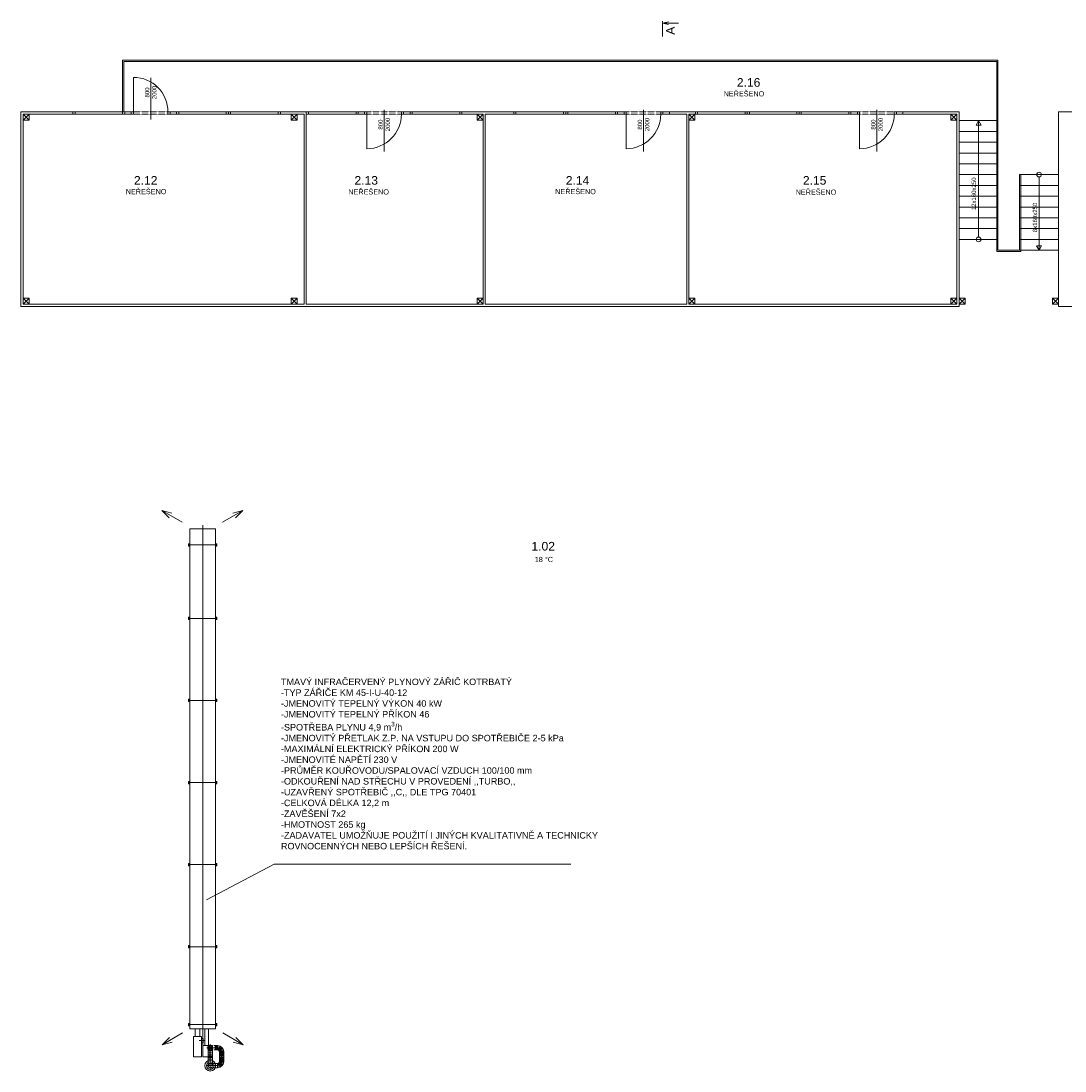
# Model space of a CAD drawing. Header units: millimetres. Extents: x 0 to 1216358, y -266558 to 2852.
# Tile 74 of 76: x 1105709 to 1129859, y -132490 to -108192. Entities that reach past the tile are written whole.
import ezdxf

# ---------------------------------------------------------------- set-up
doc = ezdxf.new("R2010")
doc.units = ezdxf.units.MM
doc.linetypes.add('DĚLICÍ2', pattern=[15.875, 6.35, -3.175, 0, -3.175, 0, -3.175])
doc.layers.get('0').update_dxf_attribs({"lineweight": 13})
for name, color, linetype, lineweight in [('1-UT-POPIS', 7, 'Continuous', 13), ('1VZT-POPIS', 7, 'Continuous', 13), ('St_plocha_místnosti', 250, 'Continuous', 18)]:
    doc.layers.add(name, color=color, linetype=linetype, lineweight=lineweight)
doc.styles.add('Andy', font='arial.ttf')
doc.styles.add('SPIRITTXTSTYLE1', font='arial.ttf')
doc.styles.get("Standard").update_dxf_attribs({"font": 'arial.ttf'})

# ---------------------------------------------------------------- blocks, each defined once
blk = doc.blocks.new('ASXAXSASXA')
for p, q in [((31730, -17558), (31458, -17087)), ((31458, -17087), (31489, -17202)), ((31458, -17087), (31543, -17171)), ((31489, -17202), (31520, -17317)), ((31543, -17171), (31627, -17256)), ((43550, -17549), (43822, -17078)), ((43738, -17163), (43654, -17247)), ((43822, -17078), (43738, -17163)), ((43791, -17193), (43760, -17308)), ((43822, -17078), (43791, -17193)), ((31885, -17714), (31885, -18314)), ((43455, -17714), (31885, -17714)), ((32228, -17686), (32228, -17714)), ((32228, -17686), (32282, -17686)), ((32282, -17686), (32282, -17714)), ((33928, -17686), (33928, -17714)), ((33928, -17686), (33982, -17686)), ((33982, -17686), (33982, -17714)), ((35828, -17686), (35828, -17714)), ((35828, -17686), (35882, -17686)), ((35882, -17686), (35882, -17714)), ((37728, -17686), (37728, -17714)), ((37728, -17686), (37782, -17686)), ((37782, -17686), (37782, -17714)), ((39628, -17686), (39628, -17714)), ((39628, -17686), (39682, -17686)), ((39682, -17686), (39682, -17714)), ((41528, -17686), (41528, -17714)), ((41528, -17686), (41582, -17686)), ((41582, -17686), (41582, -17714)), ((43328, -17686), (43328, -17714)), ((43328, -17686), (43382, -17686)), ((43382, -17686), (43382, -17714)), ((43455, -18314), (43455, -17714)), ((43843, -17877), (43455, -17877)), ((43843, -17961), (43455, -17961)), ((43831, -17839), (43963, -17839)), ((44105, -17784), (43843, -17784)), ((43843, -17784), (43843, -18014)), ((43897, -17905), (43897, -17773)), ((44105, -18014), (44105, -17784)), ((43455, -18077), (43635, -18077)), ((43455, -18191), (43635, -18191)), ((43635, -18038), (44105, -18038)), ((43635, -18038), (43635, -18224)), ((43677, -18038), (43677, -18004)), ((43677, -18004), (43777, -18004)), ((43727, -17983), (43727, -18093)), ((43777, -18004), (43777, -18038)), ((44105, -18014), (43843, -18014)), ((44105, -18038), (44105, -18224)), ((43455, -18314), (31885, -18314)), ((32228, -18341), (32228, -18314)), ((32228, -18341), (32282, -18341)), ((32282, -18341), (32282, -18314)), ((33928, -18341), (33928, -18314)), ((33928, -18341), (33982, -18341)), ((33982, -18341), (33982, -18314)), ((35828, -18341), (35828, -18314)), ((35828, -18341), (35882, -18341)), ((35882, -18341), (35882, -18314)), ((37728, -18341), (37728, -18314)), ((37728, -18341), (37782, -18341)), ((37782, -18341), (37782, -18314)), ((39628, -18341), (39628, -18314)), ((39628, -18341), (39682, -18341)), ((39682, -18341), (39682, -18314)), ((41528, -18341), (41528, -18314)), ((41528, -18341), (41582, -18341)), ((41582, -18341), (41582, -18314)), ((43328, -18341), (43328, -18314)), ((43328, -18341), (43382, -18341)), ((43382, -18341), (43382, -18314)), ((43635, -18224), (44105, -18224)), ((31730, -18487), (31458, -18958)), ((43550, -18478), (43822, -18949)), ((31458, -18958), (31489, -18843)), ((31458, -18958), (31543, -18873)), ((31489, -18843), (31520, -18728)), ((31543, -18873), (31627, -18789)), ((43738, -18865), (43654, -18780)), ((43822, -18949), (43738, -18865)), ((43791, -18834), (43760, -18719)), ((43822, -18949), (43791, -18834))]:
    blk.add_line(p, q)
at = {"lineweight": 15}
for p, q in [((32228, -17692), (32282, -17692)), ((33928, -17692), (33982, -17692)), ((35828, -17692), (35882, -17692)), ((37728, -17692), (37782, -17692)), ((39628, -17692), (39682, -17692)), ((41528, -17692), (41582, -17692)), ((43328, -17692), (43382, -17692)), ((32228, -18335), (32282, -18335)), ((33928, -18335), (33982, -18335)), ((35828, -18335), (35882, -18335)), ((37728, -18335), (37782, -18335)), ((39628, -18335), (39682, -18335)), ((41528, -18335), (41582, -18335)), ((43328, -18335), (43382, -18335))]:
    blk.add_line(p, q, dxfattribs=at)
at = {"lineweight": 15, "ltscale": 5}
for p, q in [((32255, -17714), (32255, -18314)), ((33955, -17714), (33955, -18314)), ((35855, -17714), (35855, -18314)), ((37755, -17714), (37755, -18314)), ((39655, -17714), (39655, -18314)), ((41555, -17714), (41555, -18314)), ((43355, -17714), (43355, -18314))]:
    blk.add_line(p, q, dxfattribs=at)
at = {"ltscale": 15}
blk.add_line((43843, -18014), (31796, -18014), dxfattribs=at)
blk.add_circle((43897, -17839), 60)
blk = doc.blocks.new('ASXAXAS')
for p, q in [((1079827, -139312), (1079672, -139312)), ((1079702, -139429), (1079702, -139395)), ((1079702, -139483), (1079702, -139429)), ((1079802, -139429), (1079702, -139429)), ((1079802, -139443), (1079702, -139443)), ((1079802, -139463), (1079702, -139463)), ((1079740, -139266), (1079740, -139360)), ((1079752, -139438), (1079752, -139386)), ((1079757, -139230), (1079757, -139394)), ((1079757, -139262), (1080165, -139262)), ((1079757, -139362), (1080165, -139362)), ((1079779, -139263), (1079779, -139362)), ((1079802, -139429), (1079802, -139395)), ((1079802, -139429), (1079802, -139483)), ((1079819, -139263), (1079819, -139363)), ((1080007, -139300), (1079837, -139300)), ((1079857, -139263), (1079857, -139363)), ((1079897, -139263), (1079897, -139363)), ((1079942, -139263), (1079942, -139363)), ((1079987, -139263), (1079987, -139363)), ((1080030, -139263), (1080030, -139363)), ((1080115, -139483), (1080115, -139313)), ((1080215, -139483), (1080215, -139313)), ((1079802, -139483), (1079702, -139483)), ((1079803, -139492), (1079707, -139514)), ((1079806, -139500), (1079716, -139544)), ((1079811, -139508), (1079733, -139570)), ((1079818, -139514), (1079755, -139592)), ((1079825, -139519), (1079782, -139609)), ((1079834, -139522), (1079811, -139619)), ((1079842, -139523), (1080075, -139523)), ((1079842, -139523), (1079842, -139623)), ((1079842, -139623), (1080075, -139623)), ((1079861, -139523), (1079861, -139623)), ((1079881, -139523), (1079881, -139623)), ((1079901, -139523), (1079901, -139623)), ((1079921, -139523), (1079921, -139623)), ((1079941, -139523), (1079941, -139623)), ((1079966, -139523), (1079966, -139623)), ((1079988, -139523), (1079988, -139623)), ((1080011, -139523), (1080011, -139623)), ((1080033, -139523), (1080033, -139623)), ((1080053, -139523), (1080053, -139623)), ((1080075, -139523), (1080075, -139623)), ((1080084, -139522), (1080106, -139619)), ((1080092, -139519), (1080136, -139609)), ((1080100, -139514), (1080162, -139592)), ((1080106, -139508), (1080184, -139570)), ((1080111, -139500), (1080201, -139544)), ((1080114, -139492), (1080211, -139514)), ((1080215, -139483), (1080115, -139483))]:
    blk.add_line(p, q)
at = {"ltscale": 2}
for p, q in [((1079752, -139483), (1079752, -139429)), ((1079827, -139312), (1080271, -139312)), ((1080165, -139232), (1080165, -139483)), ((1079842, -139573), (1080075, -139573))]:
    blk.add_line(p, q, dxfattribs=at)
for centre, radius in [((1080165, -139312), 125), ((1080165, -139312), 87.5), ((1079757, -139312), 50), ((1080165, -139312), 50)]:
    blk.add_circle(centre, radius)
for centre, radius, start, end in [((1079842, -139483), 140, 180, 270), ((1079842, -139483), 40, 180, 270), ((1080075, -139483), 40, 270, 0), ((1080075, -139483), 140, 270, 0)]:
    blk.add_arc(centre, radius, start, end)
for centre, start, end in [((1079842, -139483), 180, 270), ((1080075, -139483), 270, 0)]:
    blk.add_arc(centre, 90, start, end, dxfattribs=at)
blk = doc.blocks.new('X XZ X X ZX')
at = {"color": 8}
for p, q in [((1108059, -110297), (1108059, -109097)), ((1108059, -109097), (1127409, -109097)), ((1108089, -110297), (1108089, -109127)), ((1108089, -109127), (1127409, -109127)), ((1127409, -109097), (1128309, -109097)), ((1127409, -109127), (1128279, -109127)), ((1128279, -109127), (1128279, -113527)), ((1128309, -109097), (1128309, -113497)), ((1108709, -110470), (1108709, -109504)), ((1105709, -110297), (1105888, -110297)), ((1105709, -114797), (1105709, -110297)), ((1105888, -110297), (1106909, -110297)), ((1106909, -110347), (1106909, -110297)), ((1112309, -110297), (1111709, -110297)), ((1111709, -110347), (1111709, -110297)), ((1112309, -110347), (1112309, -110297)), ((1114109, -111213), (1114109, -110247)), ((1117109, -110297), (1115909, -110297)), ((1115909, -110347), (1115909, -110297)), ((1117109, -110347), (1117109, -110297)), ((1120109, -111213), (1120109, -110247)), ((1121309, -110297), (1120709, -110297)), ((1120709, -110347), (1120709, -110297)), ((1121309, -110347), (1121309, -110297)), ((1125509, -111213), (1125509, -110247)), ((1126109, -110347), (1126109, -110297)), ((1127409, -110297), (1126109, -110297)), ((1127409, -114797), (1127409, -110297)), ((1105759, -110347), (1105888, -110347)), ((1105759, -114747), (1105759, -110347)), ((1105888, -110347), (1106909, -110347)), ((1111709, -110347), (1112259, -110347)), ((1112259, -110347), (1112259, -114747)), ((1112309, -110347), (1112309, -114747)), ((1115909, -110347), (1116399, -110347)), ((1116399, -110347), (1116399, -114747)), ((1116449, -110347), (1116449, -114747)), ((1116449, -110347), (1117109, -110347)), ((1120709, -110347), (1121109, -110347)), ((1121109, -110347), (1121109, -114747)), ((1121159, -110347), (1121159, -114747)), ((1121159, -110347), (1121309, -110347)), ((1127359, -110347), (1126109, -110347)), ((1127359, -111924), (1127359, -110347)), ((1127359, -114747), (1127359, -110347)), ((1127409, -110497), (1128309, -110497)), ((1127409, -110747), (1128309, -110747)), ((1127409, -110997), (1128309, -110997)), ((1127409, -111247), (1128309, -111247)), ((1127409, -111497), (1128309, -111497)), ((1127409, -111747), (1128309, -111747)), ((1129709, -111747), (1128809, -111747)), ((1128809, -113497), (1128809, -111747)), ((1128839, -113527), (1128839, -111747)), ((1129709, -114347), (1129709, -111747)), ((1127409, -111997), (1128309, -111997)), ((1129709, -111997), (1128809, -111997)), ((1127409, -112247), (1128309, -112247)), ((1129709, -112247), (1128809, -112247)), ((1127409, -112497), (1128309, -112497)), ((1129709, -112497), (1128809, -112497)), ((1127409, -112747), (1128309, -112747)), ((1129709, -112747), (1128809, -112747)), ((1127409, -112997), (1128309, -112997)), ((1129709, -112997), (1128809, -112997)), ((1127409, -113247), (1128309, -113247)), ((1129709, -113247), (1128809, -113247)), ((1128839, -113527), (1128279, -113527)), ((1129709, -113497), (1128309, -113497)), ((1105709, -114797), (1127409, -114797)), ((1105759, -114747), (1112259, -114747)), ((1112309, -114747), (1116399, -114747)), ((1116449, -114747), (1121109, -114747)), ((1121159, -114747), (1127359, -114747))]:
    blk.add_line(p, q, dxfattribs=at)
at = {"color": 8, "ltscale": 2}
for p, q in [((1108309, -110297), (1108309, -109497)), ((1105709, -110297), (1105709, -114797)), ((1108109, -110297), (1106909, -110297)), ((1106909, -110297), (1106909, -110347)), ((1106959, -110297), (1106909, -110297)), ((1106909, -110297), (1106909, -110347)), ((1106959, -110347), (1106959, -110297)), ((1108059, -110347), (1108059, -110297)), ((1108059, -110297), (1108109, -110297)), ((1108109, -110347), (1108109, -110297)), ((1108109, -110297), (1108259, -110297)), ((1108109, -110347), (1108109, -110297)), ((1108109, -110297), (1108109, -110347)), ((1108259, -110347), (1108259, -110297)), ((1108259, -110297), (1108309, -110297)), ((1108259, -110297), (1108259, -110347)), ((1108309, -110297), (1108309, -110347)), ((1109159, -110297), (1109109, -110297)), ((1109109, -110297), (1109109, -110347)), ((1109159, -110347), (1109159, -110297)), ((1109309, -110297), (1109159, -110297)), ((1109159, -110297), (1109159, -110347)), ((1109309, -110347), (1109309, -110297)), ((1110509, -110297), (1109309, -110297)), ((1109309, -110297), (1109309, -110347)), ((1109359, -110297), (1109309, -110297)), ((1109309, -110297), (1109309, -110347)), ((1109359, -110347), (1109359, -110297)), ((1110459, -110347), (1110459, -110297)), ((1110459, -110297), (1110509, -110297)), ((1111709, -110297), (1110509, -110297)), ((1110509, -110297), (1110509, -110347)), ((1110559, -110297), (1110509, -110297)), ((1110509, -110297), (1110509, -110347)), ((1110509, -110347), (1110509, -110297)), ((1110509, -110297), (1110509, -110347)), ((1110559, -110347), (1110559, -110297)), ((1111659, -110347), (1111659, -110297)), ((1111659, -110297), (1111709, -110297)), ((1111709, -110347), (1111709, -110297)), ((1111709, -110297), (1111709, -110347)), ((1113509, -110297), (1112309, -110297)), ((1112309, -110297), (1112309, -110347)), ((1112359, -110297), (1112309, -110297)), ((1112309, -110297), (1112309, -110347)), ((1112359, -110347), (1112359, -110297)), ((1113459, -110347), (1113459, -110297)), ((1113459, -110297), (1113509, -110297)), ((1113509, -110297), (1113509, -110347)), ((1113659, -110297), (1113509, -110297)), ((1113509, -110347), (1113509, -110297)), ((1113509, -110297), (1113509, -110347)), ((1113659, -110297), (1113659, -110347)), ((1113709, -110297), (1113659, -110297)), ((1113659, -110347), (1113659, -110297)), ((1113709, -110347), (1113709, -110297)), ((1114509, -110347), (1114509, -110297)), ((1114509, -110297), (1114559, -110297)), ((1114559, -110297), (1114559, -110347)), ((1114559, -110347), (1114559, -110297)), ((1114559, -110297), (1114709, -110297)), ((1114709, -110297), (1114709, -110347)), ((1115909, -110297), (1114709, -110297)), ((1114709, -110297), (1114709, -110347)), ((1114759, -110297), (1114709, -110297)), ((1114709, -110297), (1114709, -110347)), ((1114759, -110347), (1114759, -110297)), ((1115859, -110347), (1115859, -110297)), ((1115859, -110297), (1115909, -110297)), ((1115909, -110347), (1115909, -110297)), ((1115909, -110297), (1115909, -110347)), ((1118309, -110297), (1117109, -110297)), ((1117109, -110297), (1117109, -110347)), ((1117159, -110297), (1117109, -110297)), ((1117109, -110297), (1117109, -110347)), ((1117159, -110347), (1117159, -110297)), ((1118259, -110347), (1118259, -110297)), ((1118259, -110297), (1118309, -110297)), ((1118309, -110347), (1118309, -110297)), ((1118309, -110297), (1118309, -110347)), ((1119509, -110297), (1118309, -110297)), ((1118309, -110297), (1118309, -110347)), ((1118359, -110297), (1118309, -110297)), ((1118309, -110297), (1118309, -110347)), ((1118359, -110347), (1118359, -110297)), ((1119459, -110347), (1119459, -110297)), ((1119459, -110297), (1119509, -110297)), ((1119509, -110347), (1119509, -110297)), ((1119509, -110297), (1119509, -110347)), ((1119509, -110297), (1119509, -110347)), ((1119659, -110297), (1119509, -110297)), ((1119659, -110297), (1119659, -110347)), ((1119709, -110297), (1119659, -110297)), ((1119659, -110347), (1119659, -110297)), ((1119709, -110347), (1119709, -110297)), ((1120509, -110347), (1120509, -110297)), ((1120509, -110297), (1120559, -110297)), ((1120559, -110297), (1120559, -110347)), ((1120559, -110347), (1120559, -110297)), ((1120559, -110297), (1120709, -110297)), ((1120709, -110297), (1120709, -110347)), ((1122509, -110297), (1121309, -110297)), ((1121309, -110297), (1121309, -110347)), ((1121359, -110297), (1121309, -110297)), ((1121309, -110297), (1121309, -110347)), ((1121359, -110347), (1121359, -110297)), ((1122459, -110347), (1122459, -110297)), ((1122459, -110297), (1122509, -110297)), ((1122509, -110347), (1122509, -110297)), ((1122509, -110297), (1122509, -110347)), ((1123709, -110297), (1122509, -110297)), ((1122509, -110297), (1122509, -110347)), ((1122559, -110297), (1122509, -110297)), ((1122509, -110297), (1122509, -110347)), ((1122559, -110347), (1122559, -110297)), ((1123659, -110347), (1123659, -110297)), ((1123659, -110297), (1123709, -110297)), ((1123709, -110347), (1123709, -110297)), ((1123709, -110297), (1123709, -110347)), ((1124909, -110297), (1123709, -110297)), ((1123709, -110297), (1123709, -110347)), ((1123759, -110297), (1123709, -110297)), ((1123709, -110297), (1123709, -110347)), ((1123759, -110347), (1123759, -110297)), ((1124859, -110347), (1124859, -110297)), ((1124859, -110297), (1124909, -110297)), ((1124909, -110347), (1124909, -110297)), ((1124909, -110297), (1124909, -110347)), ((1124909, -110297), (1124909, -110347)), ((1125059, -110297), (1124909, -110297)), ((1125059, -110297), (1125059, -110347)), ((1125109, -110297), (1125059, -110297)), ((1125059, -110347), (1125059, -110297)), ((1125109, -110347), (1125109, -110297)), ((1125909, -110347), (1125909, -110297)), ((1125909, -110297), (1125959, -110297)), ((1125959, -110297), (1125959, -110347)), ((1125959, -110347), (1125959, -110297)), ((1125959, -110297), (1126109, -110297)), ((1126109, -110297), (1126109, -110347)), ((1131234, -110297), (1129709, -110297)), ((1129709, -114797), (1129709, -110297)), ((1105899, -110347), (1105759, -110347)), ((1105759, -110347), (1105759, -110487)), ((1105759, -110347), (1105899, -110487)), ((1105899, -110347), (1105759, -110487)), ((1105759, -110487), (1105899, -110487)), ((1105899, -110487), (1105899, -110347)), ((1106909, -110347), (1108109, -110347)), ((1106909, -110347), (1106959, -110347)), ((1108109, -110347), (1108059, -110347)), ((1108259, -110347), (1108109, -110347)), ((1108309, -110347), (1108259, -110347)), ((1109109, -110347), (1109159, -110347)), ((1109159, -110347), (1109309, -110347)), ((1109309, -110347), (1110509, -110347)), ((1109309, -110347), (1109359, -110347)), ((1110509, -110347), (1110459, -110347)), ((1110509, -110347), (1111709, -110347)), ((1110509, -110347), (1110559, -110347)), ((1111709, -110347), (1111659, -110347)), ((1112099, -110347), (1111959, -110347)), ((1111959, -110347), (1111959, -110487)), ((1111959, -110347), (1112099, -110487)), ((1112099, -110347), (1111959, -110487)), ((1111959, -110487), (1112099, -110487)), ((1112099, -110487), (1112099, -110347)), ((1112309, -110347), (1113509, -110347)), ((1112309, -110347), (1112359, -110347)), ((1113509, -110347), (1113459, -110347)), ((1113509, -110347), (1113659, -110347)), ((1113659, -110347), (1113709, -110347)), ((1113709, -110347), (1113709, -111147)), ((1114559, -110347), (1114509, -110347)), ((1114709, -110347), (1114559, -110347)), ((1114709, -110347), (1115909, -110347)), ((1114709, -110347), (1114759, -110347)), ((1115909, -110347), (1115859, -110347)), ((1116399, -110347), (1116259, -110347)), ((1116259, -110347), (1116259, -110487)), ((1116259, -110347), (1116399, -110487)), ((1116399, -110347), (1116259, -110487)), ((1116259, -110487), (1116399, -110487)), ((1116399, -110487), (1116399, -110347)), ((1117109, -110347), (1118309, -110347)), ((1117109, -110347), (1117159, -110347)), ((1118309, -110347), (1118259, -110347)), ((1118309, -110347), (1119509, -110347)), ((1118309, -110347), (1118359, -110347)), ((1119509, -110347), (1119459, -110347)), ((1119509, -110347), (1119659, -110347)), ((1119659, -110347), (1119709, -110347)), ((1119709, -110347), (1119709, -111147)), ((1120559, -110347), (1120509, -110347)), ((1120709, -110347), (1120559, -110347)), ((1121299, -110347), (1121159, -110347)), ((1121159, -110347), (1121159, -110487)), ((1121159, -110347), (1121299, -110487)), ((1121299, -110347), (1121159, -110487)), ((1121159, -110487), (1121299, -110487)), ((1121299, -110487), (1121299, -110347)), ((1121309, -110347), (1122509, -110347)), ((1121309, -110347), (1121359, -110347)), ((1122509, -110347), (1122459, -110347)), ((1122509, -110347), (1123709, -110347)), ((1122509, -110347), (1122559, -110347)), ((1123709, -110347), (1123659, -110347)), ((1123709, -110347), (1124909, -110347)), ((1123709, -110347), (1123759, -110347)), ((1124909, -110347), (1124859, -110347)), ((1124909, -110347), (1125059, -110347)), ((1125059, -110347), (1125109, -110347)), ((1125109, -110347), (1125109, -111147)), ((1125959, -110347), (1125909, -110347)), ((1126109, -110347), (1125959, -110347)), ((1127359, -110347), (1127219, -110347)), ((1127219, -110347), (1127219, -110487)), ((1127219, -110347), (1127359, -110487)), ((1127359, -110347), (1127219, -110487)), ((1127219, -110487), (1127359, -110487)), ((1127359, -110487), (1127359, -110347)), ((1127859, -110497), (1127801, -110599)), ((1127918, -110599), (1127859, -110497)), ((1127859, -113193), (1127859, -110497)), ((1127801, -110599), (1127918, -110599)), ((1129259, -111802), (1129259, -113497)), ((1129259, -113497), (1129201, -113396)), ((1129201, -113396), (1129318, -113396)), ((1129318, -113396), (1129259, -113497)), ((1105899, -114607), (1105759, -114607)), ((1105759, -114607), (1105759, -114747)), ((1105759, -114607), (1105899, -114747)), ((1105899, -114607), (1105759, -114747)), ((1105899, -114747), (1105899, -114607)), ((1112099, -114607), (1111959, -114607)), ((1111959, -114607), (1111959, -114747)), ((1111959, -114607), (1112099, -114747)), ((1112099, -114607), (1111959, -114747)), ((1112099, -114747), (1112099, -114607)), ((1116399, -114607), (1116259, -114607)), ((1116259, -114607), (1116259, -114747)), ((1116259, -114607), (1116399, -114747)), ((1116399, -114607), (1116259, -114747)), ((1116399, -114747), (1116399, -114607)), ((1121299, -114607), (1121159, -114607)), ((1121159, -114607), (1121159, -114747)), ((1121159, -114607), (1121299, -114747)), ((1121299, -114607), (1121159, -114747)), ((1121299, -114747), (1121299, -114607)), ((1127359, -114607), (1127219, -114607)), ((1127219, -114607), (1127219, -114747)), ((1127219, -114607), (1127359, -114747)), ((1127359, -114607), (1127219, -114747)), ((1127359, -114747), (1127359, -114607)), ((1127549, -114607), (1127409, -114607)), ((1127409, -114607), (1127409, -114747)), ((1127409, -114607), (1127549, -114747)), ((1127549, -114607), (1127409, -114747)), ((1127549, -114747), (1127549, -114607)), ((1129709, -114607), (1129569, -114607)), ((1129569, -114607), (1129569, -114747)), ((1129569, -114607), (1129709, -114747)), ((1129709, -114607), (1129569, -114747)), ((1129709, -114747), (1129709, -114607)), ((1105759, -114747), (1105899, -114747)), ((1111959, -114747), (1112099, -114747)), ((1116259, -114747), (1116399, -114747)), ((1121159, -114747), (1121299, -114747)), ((1127219, -114747), (1127359, -114747)), ((1127409, -114747), (1127549, -114747)), ((1129569, -114747), (1129709, -114747)), ((1129709, -114797), (1130459, -114797))]:
    blk.add_line(p, q, dxfattribs=at)
at = {"color": 8, "linetype": 'DĚLICÍ2'}
for p, q in [((1108309, -110297), (1109109, -110297)), ((1113709, -110297), (1114509, -110297)), ((1119709, -110297), (1120509, -110297)), ((1125109, -110297), (1125909, -110297)), ((1108309, -110347), (1109109, -110347)), ((1113709, -110347), (1114509, -110347)), ((1119709, -110347), (1120509, -110347)), ((1125109, -110347), (1125909, -110347))]:
    blk.add_line(p, q, dxfattribs=at)
at = {"color": 8, "ltscale": 2}
for centre in [(1129259, -111747), (1127859, -113247)]:
    blk.add_circle(centre, 54.6, dxfattribs=at)
for centre, start, end in [((1108309, -110297), 0, 90), ((1113709, -110347), 270, 0), ((1119709, -110347), 270, 0), ((1125109, -110347), 270, 0)]:
    blk.add_arc(centre, 800, start, end, dxfattribs=at)
at = {"color": 8, "width": 0.8}
for s, p in [('800', (1108676, -109962)), ('2000', (1108843, -110000)), ('800', (1114076, -110705)), ('2000', (1114243, -110743)), ('800', (1120076, -110705)), ('2000', (1120243, -110743)), ('800', (1125476, -110705)), ('2000', (1125643, -110743))]:
    blk.add_text(s, height=100, rotation=90, dxfattribs=at).set_placement(p)
at = {"color": 8, "ltscale": 2, "width": 0.8}
for s, p in [('12x160x250', (1127800, -112572)), ('8x160x250', (1129215, -113078))]:
    blk.add_text(s, height=100, rotation=90, dxfattribs=at).set_placement(p)

msp = doc.modelspace()

# ---------------------------------------------------------------- linework, layer by layer
at = {"layer": '1VZT-POPIS', "color": 1, "ltscale": 0.5}
for p, q in [((1120548.5, -108191.8), (1120548.5, -108552.8)), ((1120548.5, -108242.9), (1120685.8, -108212.9)), ((1120548.5, -108242.9), (1120918.4, -108242.9)), ((1120548.5, -108242.9), (1120685.8, -108272.9))]:
    msp.add_line(p, q, dxfattribs=at)
at = {"layer": '1VZT-POPIS', "ltscale": 0.1}
for p, q in [((1111568.9, -127701.6), (1110000, -128525.7)), ((1118428.9, -127701.6), (1111568.9, -127701.6))]:
    msp.add_line(p, q, dxfattribs=at)

# ---------------------------------------------------------------- block references
msp.add_blockref('X XZ X X ZX', (0, 0))
at = {"rotation": 270}
msp.add_blockref('ASXAXSASXA', (1127926.3, -88059.6), dxfattribs=at)
at = {"layer": '1-UT-POPIS', "xscale": -1, "rotation": 90}
msp.add_blockref('ASXAXAS', (970775.5, 947800.4), dxfattribs=at)

# ---------------------------------------------------------------- texts
at = {"layer": '1-UT-POPIS', "style": 'SPIRITTXTSTYLE1'}
for s, width, insert, char_height, attachment_point in [('NEŘEŠENO', 3376.263, (1122433.1, -109876.8), 120, 5), ('NEŘEŠENO', 3376.263, (1108602.4, -112139.9), 120, 5), ('NEŘEŠENO', 3376.263, (1113750.8, -112147), 120, 5), ('NEŘEŠENO', 3376.263, (1118537, -112139.8), 120, 5), ('NEŘEŠENO', 3376.263, (1124098.8, -112153.1), 120, 5), ('18 °C', 3376.263, (1117804.8, -120653.8), 120, 5), ('\\A1;{\\fArial|b0|i0|c238|p34;TMAVÝ INFRAČERVENÝ PLYNOVÝ ZÁŘIČ KOTRBATÝ\\P-TYP ZÁŘIČE KM 45-I-U-40-12\\P-JMENOVITÝ TEPELNÝ VÝKON 40 kW\\P-JMENOVITÝ TEPELNÝ PŘÍKON 46\\P-SPOTŘEBA PLYNU 4,9 m\\H0.7x;\\S3^ ;\\H1.4286x;/h\\P-JMENOVITÝ PŘETLAK Z.P. NA VSTUPU DO SPOTŘEBIČE 2-5 kPa\\P-MAXIMÁLNÍ ELEKTRICKÝ PŘÍKON 200 W\\P-JMENOVITÉ NAPĚTÍ 230 V\\P-PRŮMĚR KOUŘOVODU/SPALOVACÍ VZDUCH 100/100 mm\\P-ODKOUŘENÍ NAD STŘECHU V PROVEDENÍ ,,TURBO,, \\P-UZAVŘENÝ SPOTŘEBIČ ,,C,, DLE TPG 70401\\P-CELKOVÁ DÉLKA 12,2 m\\P-ZAVĚŠENÍ 7x2\\P-HMOTNOST 265 kg\\P\\A0;\\H0.99998x;\\C1;-ZADAVATEL UMOŽŇUJE POUŽITÍ I JINÝCH\\~KVALITATIVNĚ A TECHNICKY ROVNOCENNÝCH\\~NEBO\\~LEPŠÍCH ŘEŠENÍ.}', 8668.883, (1111722.2, -125386.1), 150, 4)]:
    msp.add_mtext_dynamic_manual_height_columns(s, width=width, gutter_width=12.5, heights=[0], dxfattribs=dict(at, insert=insert, char_height=char_height, attachment_point=attachment_point))
at = {"layer": '1VZT-POPIS', "color": 1, "lineweight": 5, "insert": (1120831.1, -108509.7), "char_height": 200, "attachment_point": 7, "rotation": 90}
msp.add_mtext_dynamic_manual_height_columns('A', width=1517.357, gutter_width=12.5, heights=[0], dxfattribs=at)
at = {"layer": 'St_plocha_místnosti', "ltscale": 2, "style": 'Andy'}
for s, p in [('2.16', (1122269.2, -109713.5)), ('2.12', (1108322.3, -111979.8)), ('2.13', (1113423.8, -111979.8)), ('2.14', (1118312.5, -111979.8)), ('2.15', (1123796.6, -111979.8)), ('1.02', (1117517.4, -120446.1))]:
    msp.add_text(s, height=200, dxfattribs=at).set_placement(p)

doc.saveas('drawing.dxf')
